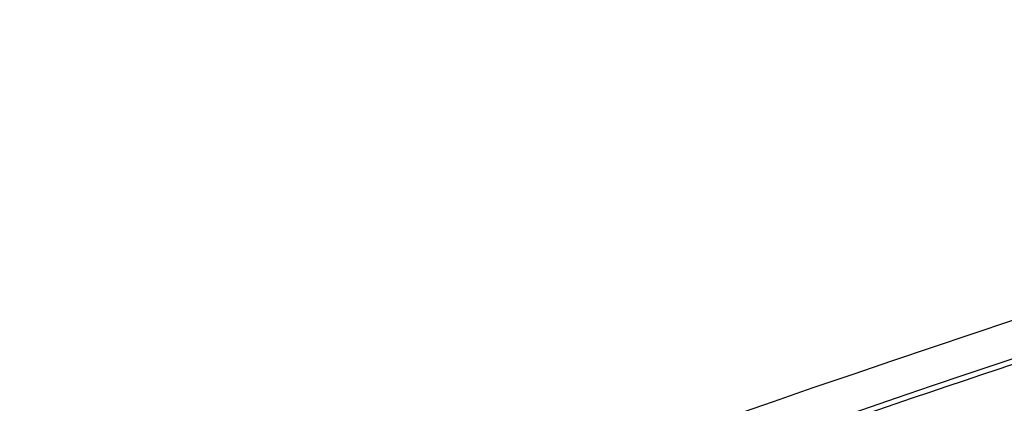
# Model space of a CAD drawing. Header units: millimetres. Extents: x -0.44 to 1.31, y -0.87 to 1.29.
# Tile 108 of 182: x 1.0645 to 1.0984, y -0.4192 to -0.406. Entities that reach past the tile are written whole.
import ezdxf

# ---------------------------------------------------------------- set-up
doc = ezdxf.new("R2010")
doc.units = ezdxf.units.MM

msp = doc.modelspace()

# ---------------------------------------------------------------- linework, layer by layer
at = {"color": 7, "linetype": 'Continuous', "lineweight": 25}
for points in [[(1.170290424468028, -0.3974757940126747), (1.141734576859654, -0.4030324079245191), (1.11274047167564, -0.4110862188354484), (1.083585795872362, -0.4215600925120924)], [(1.161238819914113, -0.4004564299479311), (1.136092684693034, -0.40586750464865), (1.110635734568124, -0.4131949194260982), (1.085054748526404, -0.4223849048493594)]]:
    msp.add_open_spline(points, degree=3, dxfattribs=at)
for points, knots in [([(1.085053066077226, -0.4225679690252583), (1.09142434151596, -0.420280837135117), (1.09778546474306, -0.4181099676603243), (1.110487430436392, -0.4140005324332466), (1.116829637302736, -0.4120615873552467), (1.13581422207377, -0.4065970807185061), (1.148415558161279, -0.4034234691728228), (1.160942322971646, -0.400724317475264)], [0, 0, 0, 0, 0.2500000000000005, 0.2500000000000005, 0.5000000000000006, 0.5000000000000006, 1, 1, 1, 1]), ([(1.02250424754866, -0.4506280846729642), (1.046034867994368, -0.4393931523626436), (1.069595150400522, -0.4296688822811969), (1.116482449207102, -0.4133624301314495), (1.139809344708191, -0.4067802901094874), (1.1628746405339, -0.4018101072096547)], [0, 0, 0, 0, 0.4999999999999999, 0.4999999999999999, 1, 1, 1, 1])]:
    msp.add_open_spline(points, degree=3, knots=knots, dxfattribs=at)

doc.saveas('drawing.dxf')
